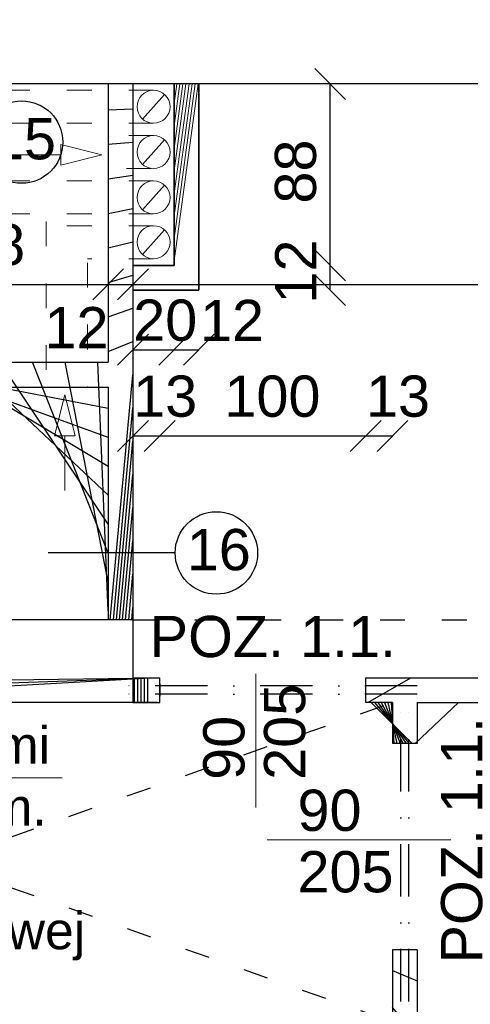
# Model space of a CAD drawing. Header units: millimetres. Extents: x 6528 to 149658, y 3342 to 12852.
# Tile 66 of 122: x 70656 to 70875, y 7513 to 7991. Entities that reach past the tile are written whole.
import ezdxf

# ---------------------------------------------------------------- set-up
doc = ezdxf.new("R2010")
doc.units = ezdxf.units.MM
doc.linetypes.add('ACAD_ISO03W100', pattern=[30, 12, -18])
doc.linetypes.add('DASHDOTX2', pattern=[50.8, 25.4, -12.7, 0, -12.7])
doc.styles.get("Standard").update_dxf_attribs({"font": 'arial.ttf'})
doc.dimstyles.new('ISO-25', dxfattribs={"dimtxt": 2.5, "dimasz": 2.5, "dimexe": 1.25, "dimexo": 0.625, "dimtad": 1, "dimtxsty": 'Standard', "dimcen": 2.5, "dimadec": 0, "dimazin": 0, "dimtfac": 1, "dimtmove": 0, "dimatfit": 3, "dimfxl": 1, "dimarcsym": 0})

# ---------------------------------------------------------------- blocks, each defined once
blk = doc.blocks.new('_Oblique')
at = {"color": 0, "linetype": 'ByBlock', "lineweight": -2}
blk.add_line((-0.5, -0.5), (0.5, 0.5), dxfattribs=at)
blk = doc.blocks.new('*D2338')
at = {"color": 0, "lineweight": -2, "transparency": 16777216}
blk.add_line((71053.8348869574, 7824.670605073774), (71053.8348869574, 7959.670608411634), dxfattribs=at)
at = {"layer": 'Defpoints', "color": 0, "transparency": 16777216}
for p in [(71053.8348869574, 7959.670608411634), (71149.06000440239, 7959.670608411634), (70699.06000440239, 7824.670605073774)]:
    blk.add_point(p, dxfattribs=at)
at = {"color": 0, "lineweight": -2, "transparency": 16777216, "xscale": 15, "yscale": 15, "zscale": 15}
for p, rotation in [((71053.8348869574, 7959.670608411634), 90), ((71053.8348869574, 7824.670605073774), 270)]:
    blk.add_blockref('_Oblique', p, dxfattribs=dict(at, rotation=rotation))
at = {"color": 0, "transparency": 16777216, "insert": (71037.13907544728, 7895.732662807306), "char_height": 20, "attachment_point": 5, "rotation": 90}
blk.add_mtext('135', dxfattribs=at)
blk = doc.blocks.new('*D2339')
at = {"color": 0, "lineweight": -2, "transparency": 16777216}
blk.add_line((71053.83488528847, 7812.670605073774), (71053.83488528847, 7824.67060912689), dxfattribs=at)
at = {"layer": 'Defpoints', "color": 0, "transparency": 16777216}
for p in [(70699.06000440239, 7824.67060912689), (71053.83488528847, 7824.67060912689), (70699.0600046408, 7812.670605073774)]:
    blk.add_point(p, dxfattribs=at)
at = {"color": 0, "lineweight": -2, "transparency": 16777216, "xscale": 15, "yscale": 15, "zscale": 15}
for p, rotation in [((71053.83488528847, 7824.67060912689), 90), ((71053.83488528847, 7812.670605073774), 270)]:
    blk.add_blockref('_Oblique', p, dxfattribs=dict(at, rotation=rotation))
at = {"color": 0, "transparency": 16777216, "insert": (71037.13907139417, 7823.909544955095), "char_height": 20, "attachment_point": 5, "rotation": 90}
blk.add_mtext('12', dxfattribs=at)
blk = doc.blocks.new('*D2340')
at = {"color": 0, "lineweight": -2, "transparency": 16777216}
blk.add_line((71053.83488552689, 7671.670604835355), (71053.83488552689, 7812.67060912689), dxfattribs=at)
at = {"layer": 'Defpoints', "color": 0, "transparency": 16777216}
for p in [(70699.06000273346, 7812.67060912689), (71053.83488552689, 7812.67060912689), (70711.0600046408, 7671.670604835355)]:
    blk.add_point(p, dxfattribs=at)
at = {"color": 0, "lineweight": -2, "transparency": 16777216, "xscale": 15, "yscale": 15, "zscale": 15}
for p, rotation in [((71053.83488552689, 7812.67060912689), 90), ((71053.83488552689, 7671.670604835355), 270)]:
    blk.add_blockref('_Oblique', p, dxfattribs=dict(at, rotation=rotation))
at = {"color": 0, "transparency": 16777216, "insert": (71037.13906972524, 7755.243741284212), "char_height": 20, "attachment_point": 5, "rotation": 90}
blk.add_mtext('141', dxfattribs=at)
blk = doc.blocks.new('*D2341')
at = {"color": 0, "lineweight": -2, "transparency": 16777216}
blk.add_line((71053.83488791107, 7659.670604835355), (71053.83488791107, 7671.670604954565), dxfattribs=at)
at = {"layer": 'Defpoints', "color": 0, "transparency": 16777216}
for p in [(70966.0600046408, 7671.670604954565), (71053.83488791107, 7671.670604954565), (70849.0600046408, 7659.670604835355)]:
    blk.add_point(p, dxfattribs=at)
at = {"color": 0, "lineweight": -2, "transparency": 16777216, "xscale": 15, "yscale": 15, "zscale": 15}
for p, rotation in [((71053.83488791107, 7671.670604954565), 90), ((71053.83488791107, 7659.670604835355), 270)]:
    blk.add_blockref('_Oblique', p, dxfattribs=dict(at, rotation=rotation))
at = {"color": 0, "transparency": 16777216, "insert": (71037.13906972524, 7684.139113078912), "char_height": 20, "attachment_point": 5, "rotation": 90}
blk.add_mtext('12', dxfattribs=at)
blk = doc.blocks.new('*D2342')
at = {"color": 0, "lineweight": -2, "transparency": 16777216}
blk.add_line((71053.83488981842, 7504.670604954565), (71053.83488981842, 7659.670601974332), dxfattribs=at)
at = {"layer": 'Defpoints', "color": 0, "transparency": 16777216}
for p in [(70966.0600046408, 7659.670601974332), (71053.83488981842, 7659.670601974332), (70837.0600046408, 7504.670604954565)]:
    blk.add_point(p, dxfattribs=at)
at = {"color": 0, "lineweight": -2, "transparency": 16777216, "xscale": 15, "yscale": 15, "zscale": 15}
for p, rotation in [((71053.83488981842, 7659.670601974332), 90), ((71053.83488981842, 7504.670604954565), 270)]:
    blk.add_blockref('_Oblique', p, dxfattribs=dict(at, rotation=rotation))
at = {"color": 0, "transparency": 16777216, "insert": (71037.13906972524, 7590.049369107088), "char_height": 20, "attachment_point": 5, "rotation": 90}
blk.add_mtext('155', dxfattribs=at)
blk = doc.blocks.new('*D2345')
at = {"color": 0, "lineweight": -2, "transparency": 16777216}
blk.add_line((70966.99002497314, 7639.670604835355), (70966.99002497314, 7659.670601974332), dxfattribs=at)
at = {"layer": 'Defpoints', "color": 0, "transparency": 16777216}
for p in [(70879.21513788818, 7659.670601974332), (70966.99002497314, 7659.670601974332), (70849.0600046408, 7639.670604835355)]:
    blk.add_point(p, dxfattribs=at)
at = {"color": 0, "lineweight": -2, "transparency": 16777216, "xscale": 15, "yscale": 15, "zscale": 15}
for p, rotation in [((70966.99002497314, 7659.670601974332), 90), ((70966.99002497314, 7639.670604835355), 270)]:
    blk.add_blockref('_Oblique', p, dxfattribs=dict(at, rotation=rotation))
at = {"color": 0, "transparency": 16777216, "insert": (70950.29420297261, 7640.58659554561), "char_height": 20, "attachment_point": 5, "rotation": 90}
blk.add_mtext('20', dxfattribs=at)
blk = doc.blocks.new('*D2346')
at = {"color": 0, "lineweight": -2, "transparency": 16777216}
blk.add_line((70966.99002735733, 7539.670604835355), (70966.99002735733, 7639.670604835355), dxfattribs=at)
at = {"layer": 'Defpoints', "color": 0, "transparency": 16777216}
for p in [(70849.0600046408, 7639.670604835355), (70966.99002735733, 7639.670604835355), (70849.0600046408, 7539.670604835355)]:
    blk.add_point(p, dxfattribs=at)
at = {"color": 0, "lineweight": -2, "transparency": 16777216, "xscale": 15, "yscale": 15, "zscale": 15}
for p, rotation in [((70966.99002735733, 7639.670604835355), 90), ((70966.99002735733, 7539.670604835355), 270)]:
    blk.add_blockref('_Oblique', p, dxfattribs=dict(at, rotation=rotation))
at = {"color": 0, "transparency": 16777216, "insert": (70950.29420297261, 7589.077733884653), "char_height": 20, "attachment_point": 5, "rotation": 90}
blk.add_mtext('100', dxfattribs=at)
blk = doc.blocks.new('*D2355')
at = {"color": 0, "lineweight": -2, "transparency": 16777216}
blk.add_line((70571.06000440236, 7862.4567395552), (70699.06000440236, 7862.4567395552), dxfattribs=at)
at = {"layer": 'Defpoints', "color": 0, "transparency": 16777216}
for p in [(70571.06000440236, 7959.972868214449), (70699.06000440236, 7959.67060841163), (70699.06000440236, 7862.4567395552)]:
    blk.add_point(p, dxfattribs=at)
at = {"color": 0, "lineweight": -2, "transparency": 16777216, "xscale": 15, "yscale": 15, "zscale": 15, "rotation": 180}
blk.add_blockref('_Oblique', (70571.06000440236, 7862.4567395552), dxfattribs=at)
at = {"color": 0, "lineweight": -2, "transparency": 16777216, "xscale": 15, "yscale": 15, "zscale": 15}
blk.add_blockref('_Oblique', (70699.06000440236, 7862.4567395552), dxfattribs=at)
at = {"color": 0, "transparency": 16777216, "insert": (70635.43394534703, 7881.600522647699), "char_height": 20, "attachment_point": 5}
blk.add_mtext('128', dxfattribs=at)
blk = doc.blocks.new('*D2356')
at = {"color": 0, "lineweight": -2, "transparency": 16777216}
blk.add_line((70699.06000392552, 7862.4567395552), (70711.06000392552, 7862.4567395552), dxfattribs=at)
at = {"layer": 'Defpoints', "color": 0, "transparency": 16777216}
for p in [(70699.06000392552, 7959.972868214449), (70711.06000392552, 7959.670604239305), (70711.06000392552, 7862.4567395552)]:
    blk.add_point(p, dxfattribs=at)
at = {"color": 0, "lineweight": -2, "transparency": 16777216, "xscale": 15, "yscale": 15, "zscale": 15, "rotation": 180}
blk.add_blockref('_Oblique', (70699.06000392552, 7862.4567395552), dxfattribs=at)
at = {"color": 0, "lineweight": -2, "transparency": 16777216, "xscale": 15, "yscale": 15, "zscale": 15}
blk.add_blockref('_Oblique', (70711.06000392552, 7862.4567395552), dxfattribs=at)
at = {"color": 0, "transparency": 16777216, "insert": (70683.67382114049, 7841.46758926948), "char_height": 20, "attachment_point": 5}
blk.add_mtext('12', dxfattribs=at)
blk = doc.blocks.new('*D2357')
at = {"color": 0, "lineweight": -2, "transparency": 16777216}
blk.add_line((70711.06000392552, 7862.4567395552), (71149.06000440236, 7862.4567395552), dxfattribs=at)
at = {"layer": 'Defpoints', "color": 0, "transparency": 16777216}
for p in [(70711.06000392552, 7959.972868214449), (71149.06000440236, 7959.67060841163), (71149.06000440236, 7862.4567395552)]:
    blk.add_point(p, dxfattribs=at)
at = {"color": 0, "lineweight": -2, "transparency": 16777216, "xscale": 15, "yscale": 15, "zscale": 15, "rotation": 180}
blk.add_blockref('_Oblique', (70711.06000392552, 7862.4567395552), dxfattribs=at)
at = {"color": 0, "lineweight": -2, "transparency": 16777216, "xscale": 15, "yscale": 15, "zscale": 15}
blk.add_blockref('_Oblique', (71149.06000440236, 7862.4567395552), dxfattribs=at)
at = {"color": 0, "transparency": 16777216, "insert": (70932.86701696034, 7881.600522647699), "char_height": 20, "attachment_point": 5}
blk.add_mtext('438', dxfattribs=at)
blk = doc.blocks.new('*D2358')
at = {"color": 0, "lineweight": -2, "transparency": 16777216}
blk.add_line((70711.06000464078, 7788.964789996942), (70724.06000464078, 7788.964789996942), dxfattribs=at)
at = {"layer": 'Defpoints', "color": 0, "transparency": 16777216}
for p in [(70724.06000464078, 7788.964789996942), (70711.06000464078, 7671.670604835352), (70724.06000464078, 7671.670604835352)]:
    blk.add_point(p, dxfattribs=at)
at = {"color": 0, "lineweight": -2, "transparency": 16777216, "xscale": 15, "yscale": 15, "zscale": 15, "rotation": 180}
blk.add_blockref('_Oblique', (70711.06000464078, 7788.964789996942), dxfattribs=at)
at = {"color": 0, "lineweight": -2, "transparency": 16777216, "xscale": 15, "yscale": 15, "zscale": 15}
blk.add_blockref('_Oblique', (70724.06000464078, 7788.964789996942), dxfattribs=at)
at = {"color": 0, "transparency": 16777216, "insert": (70726.73052375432, 7808.108573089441), "char_height": 20, "attachment_point": 5}
blk.add_mtext('13', dxfattribs=at)
blk = doc.blocks.new('*D2359')
at = {"color": 0, "lineweight": -2, "transparency": 16777216}
blk.add_line((70724.06000464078, 7788.964789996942), (70824.06000464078, 7788.964789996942), dxfattribs=at)
at = {"layer": 'Defpoints', "color": 0, "transparency": 16777216}
for p in [(70824.06000464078, 7788.964789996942), (70724.06000464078, 7671.670604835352), (70824.06000464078, 7671.670604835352)]:
    blk.add_point(p, dxfattribs=at)
at = {"color": 0, "lineweight": -2, "transparency": 16777216, "xscale": 15, "yscale": 15, "zscale": 15, "rotation": 180}
blk.add_blockref('_Oblique', (70724.06000464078, 7788.964789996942), dxfattribs=at)
at = {"color": 0, "lineweight": -2, "transparency": 16777216, "xscale": 15, "yscale": 15, "zscale": 15}
blk.add_blockref('_Oblique', (70824.06000464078, 7788.964789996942), dxfattribs=at)
at = {"color": 0, "transparency": 16777216, "insert": (70778.772330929, 7808.108573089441), "char_height": 20, "attachment_point": 5}
blk.add_mtext('100', dxfattribs=at)
blk = doc.blocks.new('*D2360')
at = {"color": 0, "lineweight": -2, "transparency": 16777216}
blk.add_line((70824.06000464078, 7788.964789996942), (70837.06000464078, 7788.964789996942), dxfattribs=at)
at = {"layer": 'Defpoints', "color": 0, "transparency": 16777216}
for p in [(70837.06000464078, 7788.964789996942), (70824.06000464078, 7671.670604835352), (70837.06000464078, 7671.670604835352)]:
    blk.add_point(p, dxfattribs=at)
at = {"color": 0, "lineweight": -2, "transparency": 16777216, "xscale": 15, "yscale": 15, "zscale": 15, "rotation": 180}
blk.add_blockref('_Oblique', (70824.06000464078, 7788.964789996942), dxfattribs=at)
at = {"color": 0, "lineweight": -2, "transparency": 16777216, "xscale": 15, "yscale": 15, "zscale": 15}
blk.add_blockref('_Oblique', (70837.06000464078, 7788.964789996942), dxfattribs=at)
at = {"color": 0, "transparency": 16777216, "insert": (70839.73052375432, 7808.108573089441), "char_height": 20, "attachment_point": 5}
blk.add_mtext('13', dxfattribs=at)
blk = doc.blocks.new('*D2460')
at = {"color": 0, "lineweight": -2, "transparency": 16777216}
blk.add_line((70806.78065173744, 7871.670604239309), (70806.78065173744, 7959.670608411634), dxfattribs=at)
at = {"layer": 'Defpoints', "color": 0, "transparency": 16777216}
for p in [(70743.06000392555, 7959.670608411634), (70806.78065173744, 7959.670608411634), (70731.06000392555, 7871.670604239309)]:
    blk.add_point(p, dxfattribs=at)
at = {"color": 0, "lineweight": -2, "transparency": 16777216, "xscale": 15, "yscale": 15, "zscale": 15}
for p, rotation in [((70806.78065173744, 7959.670608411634), 90), ((70806.78065173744, 7871.670604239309), 270)]:
    blk.add_blockref('_Oblique', p, dxfattribs=dict(at, rotation=rotation))
at = {"color": 0, "transparency": 16777216, "insert": (70790.08483831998, 7917.195992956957), "char_height": 20, "attachment_point": 5, "rotation": 90}
blk.add_mtext('88', dxfattribs=at)
blk = doc.blocks.new('*D2461')
at = {"color": 0, "lineweight": -2, "transparency": 16777216}
blk.add_line((70806.78065364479, 7859.670608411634), (70806.78065364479, 7871.670604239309), dxfattribs=at)
at = {"layer": 'Defpoints', "color": 0, "transparency": 16777216}
for p in [(70743.06000392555, 7871.670604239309), (70806.78065364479, 7871.670604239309), (70743.06000392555, 7859.670608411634)]:
    blk.add_point(p, dxfattribs=at)
at = {"color": 0, "lineweight": -2, "transparency": 16777216, "xscale": 15, "yscale": 15, "zscale": 15}
for p, rotation in [((70806.78065364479, 7871.670604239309), 90), ((70806.78065364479, 7859.670608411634), 270)]:
    blk.add_blockref('_Oblique', p, dxfattribs=dict(at, rotation=rotation))
at = {"color": 0, "transparency": 16777216, "insert": (70790.08483831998, 7868.658999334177), "char_height": 20, "attachment_point": 5, "rotation": 90}
blk.add_mtext('12', dxfattribs=at)
blk = doc.blocks.new('*D2462')
at = {"color": 0, "lineweight": -2, "transparency": 16777216}
blk.add_line((70711.06000464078, 7830.73436869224), (70731.06000392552, 7830.73436869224), dxfattribs=at)
at = {"layer": 'Defpoints', "color": 0, "transparency": 16777216}
for p in [(70711.06000464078, 7871.670604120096), (70731.06000392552, 7871.670604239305), (70731.06000392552, 7830.73436869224)]:
    blk.add_point(p, dxfattribs=at)
at = {"color": 0, "lineweight": -2, "transparency": 16777216, "xscale": 15, "yscale": 15, "zscale": 15, "rotation": 180}
blk.add_blockref('_Oblique', (70711.06000464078, 7830.73436869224), dxfattribs=at)
at = {"color": 0, "lineweight": -2, "transparency": 16777216, "xscale": 15, "yscale": 15, "zscale": 15}
blk.add_blockref('_Oblique', (70731.06000392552, 7830.73436869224), dxfattribs=at)
at = {"color": 0, "transparency": 16777216, "insert": (70726.73052375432, 7844.962673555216), "char_height": 20, "attachment_point": 5}
blk.add_mtext('20', dxfattribs=at)
blk = doc.blocks.new('*D2463')
at = {"color": 0, "lineweight": -2, "transparency": 16777216}
blk.add_line((70731.06000392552, 7830.73436869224), (70743.06000392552, 7830.73436869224), dxfattribs=at)
at = {"layer": 'Defpoints', "color": 0, "transparency": 16777216}
for p in [(70731.06000392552, 7871.670604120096), (70743.06000392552, 7871.670604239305), (70743.06000392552, 7830.73436869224)]:
    blk.add_point(p, dxfattribs=at)
at = {"color": 0, "lineweight": -2, "transparency": 16777216, "xscale": 15, "yscale": 15, "zscale": 15, "rotation": 180}
blk.add_blockref('_Oblique', (70731.06000392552, 7830.73436869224), dxfattribs=at)
at = {"color": 0, "lineweight": -2, "transparency": 16777216, "xscale": 15, "yscale": 15, "zscale": 15}
blk.add_blockref('_Oblique', (70743.06000392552, 7830.73436869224), dxfattribs=at)
at = {"color": 0, "transparency": 16777216, "insert": (70759.16392557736, 7844.962673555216), "char_height": 20, "attachment_point": 5}
blk.add_mtext('12', dxfattribs=at)

msp = doc.modelspace()

# ---------------------------------------------------------------- hatches: boundary and pattern name
h = msp.add_hatch()
h.set_pattern_fill('ANSI31', color=256, scale=5)
h.set_pattern_definition([(45, (-1177794257.981769, -935731374.6151185), (-11.22532015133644, 11.22532015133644), [])])
h.paths.add_polyline_path([(69773.06000464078, 7671.67060519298), (69416.06000464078, 7671.670604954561), (69416.06000464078, 7659.670604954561), (69727.06001274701, 7659.67060507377), (69727.06001274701, 7639.670604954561), (69739.06001274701, 7639.67060507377), (69739.06001274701, 7659.670604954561), (69773.06000464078, 7659.670604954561)])
h.paths.add_polyline_path([(69991.06000464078, 7671.670604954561), (69948.71683781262, 7671.670604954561, -1.000001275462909), (69945.61365597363, 7671.67060507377), (69905.06000464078, 7671.67060507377), (69905.06000464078, 7699.670604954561), (69893.06000464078, 7699.670604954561), (69893.06000464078, 7671.670604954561), (69873.06000464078, 7671.670604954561), (69873.06000464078, 7659.670604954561), (69991.06000464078, 7659.670604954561)])
h.paths.add_polyline_path([(69905.06000464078, 7959.670605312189), (69893.06000464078, 7959.670605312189), (69893.06000464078, 7699.670604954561), (69905.06000464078, 7699.670604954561)])
h.paths.add_polyline_path([(70137.06000464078, 7959.670604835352), (70137.06000440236, 7959.670604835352), (70125.06000464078, 7959.670604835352), (70125.0600048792, 7819.67060507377), (70137.06000464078, 7819.67060507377)])
h.paths.add_polyline_path([(70137.06000464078, 7719.67060507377), (70125.0600048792, 7719.67060507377), (70125.06000464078, 7699.670604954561), (70137.06000464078, 7699.670604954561)])
h.paths.add_polyline_path([(70409.06000440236, 7959.670604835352), (70397.06000440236, 7959.670604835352), (70397.06000440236, 7942.170606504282), (70409.06000440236, 7942.170606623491)])
h.paths.add_polyline_path([(70711.06000440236, 7959.670604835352), (70699.06000440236, 7959.670604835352), (70699.06000440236, 7824.67060507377), (70571.06000440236, 7824.670604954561), (70571.06000440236, 7847.170606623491), (70559.06000440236, 7847.170606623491), (70559.06000440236, 7824.670604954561), (70479.26833312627, 7824.670604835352), (70479.26833312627, 7824.670604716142), (70434.78664105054, 7824.670604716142), (70409.06000464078, 7824.670604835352), (70409.06000464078, 7842.170606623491), (70397.06000464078, 7842.170606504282), (70397.06000464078, 7792.170604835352), (70409.06000440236, 7792.170604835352), (70409.06000440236, 7812.670604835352), (70559.06000440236, 7812.67060507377), (70559.06000440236, 7787.170604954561), (70571.06000440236, 7787.170604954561), (70571.06000440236, 7812.67060507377), (70699.06000440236, 7812.67060507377), (70699.06000464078, 7699.670604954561), (70711.06000464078, 7699.670604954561)])
h.paths.add_polyline_path([(70571.06000440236, 7959.670604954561), (70559.06000440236, 7959.670604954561), (70559.06000440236, 7937.170606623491), (70571.06000440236, 7937.170606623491)])
h.paths.add_polyline_path([(70651.06000464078, 7671.670604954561), (70571.06000464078, 7671.670604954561), (70571.06000440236, 7697.170604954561), (70559.06000464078, 7697.170604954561), (70559.06000464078, 7671.670604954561), (70479.26833336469, 7671.670604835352), (70479.26833336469, 7671.670604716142), (70434.78664128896, 7671.670604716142), (70409.06000464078, 7671.670604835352), (70409.06000464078, 7692.170604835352), (70397.06000464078, 7692.170604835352), (70397.06000464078, 7659.670604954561), (70651.06000464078, 7659.670604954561)])
h.paths.add_polyline_path([(70724.06000464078, 7671.670604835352), (70711.06000464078, 7671.670604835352), (70711.06000464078, 7659.670604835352), (70724.06000464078, 7659.670604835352)])
h.paths.add_polyline_path([(71108.06000464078, 7671.670604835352), (70824.06000464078, 7671.670604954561), (70824.06000464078, 7659.670604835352), (70837.06000464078, 7659.670604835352), (70837.06000464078, 7639.670604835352), (70849.06000464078, 7639.670604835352), (70849.06000464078, 7659.670604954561), (71108.06000464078, 7659.670604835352)])
at = {"lineweight": 20}
h = msp.add_hatch(dxfattribs=at)
h.set_pattern_fill('ANSI31', color=256, scale=5)
h.set_pattern_definition([(45, (-1177796886.520526, -935731374.6151185), (-11.22532015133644, 11.22532015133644), [])])
h.paths.add_polyline_path([(70743.06000392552, 7959.670604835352), (70731.06000392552, 7959.670604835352), (70731.06000392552, 7871.670604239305), (70711.06000440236, 7871.670604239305), (70711.06000440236, 7859.67060841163), (70743.06000392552, 7859.67060841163)])
h = msp.add_hatch()
h.set_pattern_fill('ANSI31', color=256, scale=5)
h.set_pattern_definition([(45, (-1177794277.981769, -935731374.6151185), (-11.22532015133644, 11.22532015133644), [])])
h.paths.add_polyline_path([(70849.06000464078, 7539.670604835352), (70837.06000464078, 7539.670604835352), (70837.06000464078, 7105.670604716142), (70849.06000464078, 7105.670604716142)])
h.paths.add_polyline_path([(70469.06001274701, 7297.670604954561), (70372.06001274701, 7297.670604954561), (70372.06001274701, 7285.670604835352), (70397.06001250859, 7285.670604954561), (70397.06001274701, 7105.670604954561), (70409.06001274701, 7105.670604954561), (70409.06001274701, 7285.670604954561), (70469.06001274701, 7285.670604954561)])

# ---------------------------------------------------------------- linework, layer by layer
at = {"lineweight": 30}
for p, q in [((70954.06000440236, 7959.670604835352), (70616.06000440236, 7959.670604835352)), ((70699.06000440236, 7959.67060841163), (70699.06000440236, 7824.670604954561)), ((70711.06000440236, 7959.67060841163), (70711.06000464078, 7699.670604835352)), ((70571.06000440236, 7824.670604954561), (70699.06000464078, 7824.67060507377)), ((70571.06000440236, 7812.67060507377), (70699.06000464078, 7812.67060507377)), ((70699.06000440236, 7812.67060519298), (70699.06000464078, 7699.670604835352)), ((70711.06000464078, 7699.670604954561), (70651.06000464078, 7699.670604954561)), ((70711.06000464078, 7699.670604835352), (70711.06000464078, 7659.670604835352)), ((70724.06000464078, 7659.670604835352), (70724.06000464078, 7671.670604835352)), ((70824.06000464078, 7659.670604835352), (70824.06000464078, 7671.670604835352)), ((70711.06000464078, 7659.670604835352), (70651.06000464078, 7659.670604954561)), ((70837.06000464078, 7659.670604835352), (70824.06000464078, 7659.670604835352)), ((70837.06000464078, 7659.670604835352), (70837.06000464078, 7639.670604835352)), ((70849.06000464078, 7659.670604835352), (70849.06000464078, 7639.670604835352)), ((70849.06000464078, 7639.670604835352), (70837.06000464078, 7639.670604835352)), ((70837.06000464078, 7539.670604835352), (70837.06000464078, 7105.670604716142)), ((70849.06000464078, 7539.670604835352), (70837.06000464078, 7539.670604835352)), ((70849.06000464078, 7539.670604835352), (70849.06000464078, 7105.670604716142))]:
    msp.add_line(p, q, dxfattribs=at)
for p, q in [((71149.06000440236, 7959.67060841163), (70711.06000440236, 7959.67060841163)), ((70731.56000464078, 7732.170604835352), (70669.96388046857, 7732.170604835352)), ((70724.06000464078, 7668.670604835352), (70724.06000464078, 7662.670604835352)), ((70711.06000464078, 7659.670604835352), (70724.06000464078, 7659.670604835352)), ((70849.06000464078, 7659.670604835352), (70849.06000464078, 7639.670604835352)), ((70846.06000464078, 7639.670604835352), (70840.06000464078, 7639.670604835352))]:
    msp.add_line(p, q)
at = {"lineweight": 20}
for p, q in [((70711.06000392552, 7959.670604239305), (70711.06000392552, 7871.670604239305)), ((70731.06000392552, 7959.67060841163), (70743.06000392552, 7959.67060841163)), ((70715.75059812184, 7942.649571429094), (70726.36940949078, 7954.617898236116)), ((70676.01722781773, 7925.26631666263), (70676.01722781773, 7930.26631666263)), ((70696.01722781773, 7925.26631666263), (70676.01722781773, 7930.26631666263)), ((70715.75059836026, 7920.649571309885), (70726.36940949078, 7932.617898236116)), ((70649.4604019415, 7925.26631666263), (70676.01722781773, 7925.26631666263)), ((70676.01722781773, 7925.26631666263), (70676.01722781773, 7920.26631666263)), ((70696.01722781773, 7925.26631666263), (70676.01722781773, 7920.26631666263)), ((70715.75059812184, 7898.649571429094), (70726.36940949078, 7910.617898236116)), ((70715.75059812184, 7876.947617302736), (70726.36940949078, 7888.915944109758)), ((70678.05914442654, 7808.954525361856), (70673.05914442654, 7788.954525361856)), ((70678.05914442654, 7808.954525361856), (70683.05914442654, 7788.954525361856)), ((70678.05914442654, 7788.954525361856), (70673.05914442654, 7788.954525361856)), ((70678.05914442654, 7762.39769948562), (70678.05914442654, 7788.954525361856)), ((70678.05914442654, 7788.954525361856), (70683.05914442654, 7788.954525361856)), ((70770.71623342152, 7608.691137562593), (70770.71623342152, 7673.602645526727)), ((70413.80567352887, 7623.111950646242), (70676.75956671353, 7623.111950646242)), ((70776.19322221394, 7593.014376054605), (70865.39264648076, 7593.014376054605))]:
    msp.add_line(p, q, dxfattribs=at)
at = {"lineweight": 35}
for p, q in [((70731.06000392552, 7871.670604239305), (70731.06000392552, 7959.67060841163)), ((70743.06000392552, 7959.67060841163), (70743.06000392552, 7859.67060841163)), ((70711.06000392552, 7871.670604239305), (70731.06000392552, 7871.670604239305)), ((70743.06000392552, 7859.67060841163), (70711.06000440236, 7859.67060841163))]:
    msp.add_line(p, q, dxfattribs=at)
at = {"linetype": 'ACAD_ISO03W100', "lineweight": 20}
for p, q in [((70721.06000392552, 7956.633734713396), (70559.06000440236, 7956.633734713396)), ((70721.06000392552, 7940.633734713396), (70559.06000440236, 7940.633734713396)), ((70721.06000392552, 7934.633734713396), (70699.06000440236, 7934.633734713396)), ((70719.92343943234, 7918.633734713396), (70699.06000440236, 7918.633734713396)), ((70721.06000392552, 7912.633734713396), (70519.50315539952, 7912.633734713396)), ((70721.06000392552, 7896.633734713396), (70539.5031551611, 7896.633734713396)), ((70668.96280734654, 7892.931780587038), (70668.96280734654, 7812.67060507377)), ((70721.06000392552, 7890.931780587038), (70668.96280734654, 7890.931780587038)), ((70721.06000392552, 7874.931780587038), (70688.96280734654, 7874.931780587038)), ((70688.96280734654, 7872.931780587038), (70688.96280734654, 7812.67060507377))]:
    msp.add_line(p, q, dxfattribs=at)
at = {"linetype": 'ACAD_ISO03W100', "lineweight": 30}
msp.add_line((70711.06000464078, 7699.670604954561), (71108.06000464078, 7699.670604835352), dxfattribs=at)
at = {"linetype": 'Continuous', "lineweight": 30}
for p, q in [((70711.06000464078, 7671.670604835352), (70724.06000464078, 7671.670604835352)), ((70824.06000464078, 7671.670604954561), (71108.06000464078, 7671.670604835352)), ((70711.06000464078, 7659.670604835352), (70724.06000464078, 7659.670604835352)), ((70849.06000464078, 7659.670604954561), (71108.06000464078, 7659.670604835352))]:
    msp.add_line(p, q, dxfattribs=at)
at = {"color": 1, "linetype": 'DASHDOTX2', "lineweight": 30}
for p, q in [((70849.0600048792, 7667.67060519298), (70699.0600048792, 7667.67060507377)), ((70849.0600048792, 7663.67060519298), (70699.0600048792, 7663.67060507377)), ((70841.0600048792, 7514.670604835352), (70841.06000344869, 7664.670604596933)), ((70845.0600048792, 7514.670604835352), (70845.06000344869, 7664.670604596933))]:
    msp.add_line(p, q, dxfattribs=at)
at = {"linetype": 'ACAD_ISO03W100'}
for p, q in [((70397.06000464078, 7504.670604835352), (70837.06000464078, 7659.670604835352)), ((70397.06000464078, 7659.670604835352), (70837.06000464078, 7504.670604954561))]:
    msp.add_line(p, q, dxfattribs=at)
at = {"lineweight": 20}
for centre in [(70721.06000392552, 7948.633734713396), (70721.06000392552, 7926.633734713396), (70721.06000392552, 7904.633734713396), (70721.06000392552, 7882.931780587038)]:
    msp.add_circle(centre, 8, dxfattribs=at)
for centre in [(70657.00336544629, 7931.47828603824), (70751.56000464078, 7732.170604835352)]:
    msp.add_circle(centre, 20)

# ---------------------------------------------------------------- texts
at = {"attachment_point": 1}
for s, width, insert, char_height in [('\\pi290.17062;FUNDAMENT POD KOMIN\\P\\pi578.41073;1:25', 1257.258024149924, (52806.88081478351, 8056.015437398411), 40), ('15', 68.36028754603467, (70642.65420310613, 7943.102179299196), 20), ('16', 68.36028754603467, (70737.21084230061, 7743.794498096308), 20), ('\\pi37.22769;Wyłaz ze schodami \\P\\pi39.8;składanymi o wym. \\P\\pi84.42551;75x130 cm \\P\\pi20.68881;o odporności ogniowej \\P\\pi107.67448;REI 60', 289.0433739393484, (70417.06062309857, 7647.96928561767), 18)]:
    msp.add_mtext_dynamic_manual_height_columns(s, width=width, gutter_width=12.5, heights=[0], dxfattribs=dict(at, insert=insert, char_height=char_height))
at = {"color": 140, "insert": (70719.19643681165, 7701.655482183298), "char_height": 20, "attachment_point": 1}
msp.add_mtext_dynamic_manual_height_columns('POZ. 1.1.', width=221.7822774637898, gutter_width=12.5, heights=[0], dxfattribs=at)
at = {"lineweight": 20, "char_height": 20, "attachment_point": 7, "rotation": 90.00000000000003}
for s, insert in [('205', (70794.96891610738, 7622.114904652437)), ('90', (70765.46181123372, 7622.114904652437))]:
    msp.add_mtext_dynamic_manual_height_columns(s, width=37.211574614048, gutter_width=12.5, heights=[0], dxfattribs=dict(at, insert=insert))
at = {"color": 140, "insert": (70860.61426560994, 7533.054301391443), "char_height": 20, "attachment_point": 1, "rotation": 90}
msp.add_mtext_dynamic_manual_height_columns('POZ. 1.1.', width=221.7822774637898, gutter_width=12.5, heights=[0], dxfattribs=at)
at = {"lineweight": 20, "char_height": 20, "attachment_point": 7}
for s, insert in [('90', (70790.95508687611, 7597.083193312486)), ('205', (70790.95508687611, 7567.256021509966))]:
    msp.add_mtext_dynamic_manual_height_columns(s, width=37.211574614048, gutter_width=12.5, heights=[0], dxfattribs=dict(at, insert=insert))

# ---------------------------------------------------------------- dimensions: what is measured, and where the dimension line sits
for base, p1, p2, picture, middle in [((71053.8348869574, 7959.670608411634), (70699.06000440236, 7824.67060507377), (71149.06000440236, 7959.67060841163), '*D2338', (71037.13907544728, 7895.732662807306)), ((70806.78065173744, 7959.670608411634), (70731.06000392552, 7871.670604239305), (70743.06000392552, 7959.67060841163), '*D2460', (70790.08483831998, 7917.195992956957)), ((70806.78065364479, 7871.670604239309), (70743.06000392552, 7859.67060841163), (70743.06000392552, 7871.670604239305), '*D2461', (70790.08483831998, 7868.658999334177)), ((71053.83488528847, 7824.67060912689), (70699.06000464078, 7812.67060507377), (70699.06000440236, 7824.670609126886), '*D2339', (71037.13907139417, 7823.909544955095)), ((71053.83488552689, 7812.67060912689), (70711.06000464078, 7671.670604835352), (70699.06000273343, 7812.670609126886), '*D2340', (71037.13906972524, 7755.243741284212)), ((71053.83488791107, 7671.670604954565), (70849.06000464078, 7659.670604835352), (70966.06000464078, 7671.670604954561), '*D2341', (71037.13906972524, 7684.139113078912)), ((71053.83488981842, 7659.670601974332), (70837.06000464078, 7504.670604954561), (70966.06000464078, 7659.670601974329), '*D2342', (71037.13906972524, 7590.049369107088)), ((70966.99002497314, 7659.670601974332), (70849.06000464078, 7639.670604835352), (70879.21513788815, 7659.670601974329), '*D2345', (70950.29420297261, 7640.58659554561)), ((70966.99002735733, 7639.670604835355), (70849.06000464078, 7539.670604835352), (70849.06000464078, 7639.670604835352), '*D2346', (70950.29420297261, 7589.077733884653))]:
    dim = msp.add_linear_dim(base=base, p1=p1, p2=p2, angle=90, dimstyle='ISO-25', override={"dimtxt": 20, "dimasz": 15, "dimblk1": 'Oblique', "dimblk2": 'Oblique', "dimsah": 1, "dimse1": 1, "dimse2": 1, "dimtmove": 2})
    dim.commit()
    dim.dimension.update_dxf_attribs({"geometry": picture, "text_midpoint": middle, "dimtype": 160})
for base, p1, p2, picture, middle in [((70699.06000440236, 7862.4567395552), (70571.06000440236, 7959.972868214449), (70699.06000440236, 7959.67060841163), '*D2355', (70635.43394534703, 7881.600522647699)), ((70711.06000392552, 7862.4567395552), (70699.06000392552, 7959.972868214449), (70711.06000392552, 7959.670604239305), '*D2356', (70683.67382114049, 7841.46758926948)), ((71149.06000440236, 7862.4567395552), (70711.06000392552, 7959.972868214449), (71149.06000440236, 7959.67060841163), '*D2357', (70932.86701696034, 7881.600522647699)), ((70731.06000392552, 7830.73436869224), (70711.06000464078, 7871.670604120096), (70731.06000392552, 7871.670604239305), '*D2462', (70726.73052375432, 7844.962673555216)), ((70743.06000392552, 7830.73436869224), (70731.06000392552, 7871.670604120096), (70743.06000392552, 7871.670604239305), '*D2463', (70759.16392557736, 7844.962673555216)), ((70724.06000464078, 7788.964789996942), (70711.06000464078, 7671.670604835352), (70724.06000464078, 7671.670604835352), '*D2358', (70726.73052375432, 7808.108573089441)), ((70824.06000464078, 7788.964789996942), (70724.06000464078, 7671.670604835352), (70824.06000464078, 7671.670604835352), '*D2359', (70778.772330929, 7808.108573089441)), ((70837.06000464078, 7788.964789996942), (70824.06000464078, 7671.670604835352), (70837.06000464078, 7671.670604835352), '*D2360', (70839.73052375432, 7808.108573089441))]:
    dim = msp.add_linear_dim(base=base, p1=p1, p2=p2, dimstyle='ISO-25', override={"dimtxt": 20, "dimasz": 15, "dimblk1": 'Oblique', "dimblk2": 'Oblique', "dimsah": 1, "dimse1": 1, "dimse2": 1, "dimtmove": 2})
    dim.commit()
    dim.dimension.update_dxf_attribs({"geometry": picture, "text_midpoint": middle, "dimtype": 160})

doc.saveas('drawing.dxf')
